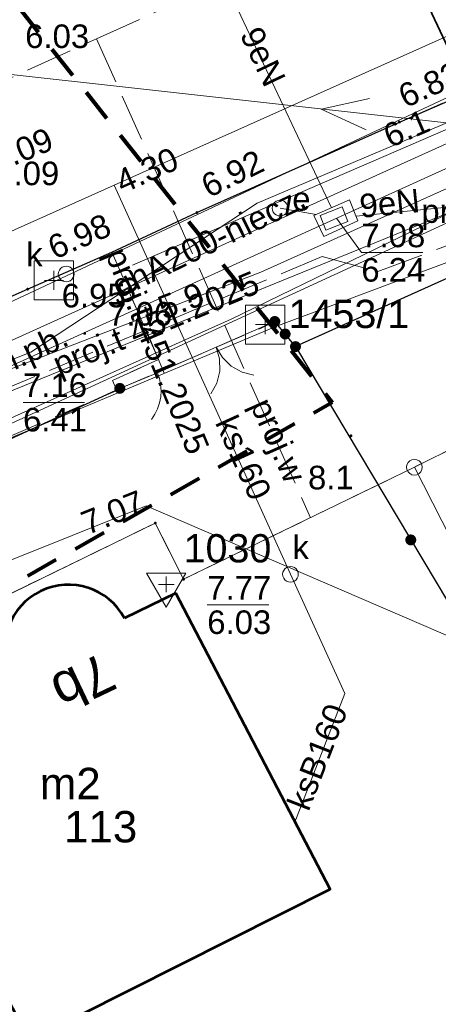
# Model space of a CAD drawing. Extents: x 5474185 to 5474933, y 5916077 to 5916824.
# Tile 197 of 256: x 5474763 to 5474776, y 5916242 to 5916274. Entities that reach past the tile are written whole.
import ezdxf
from ezdxf.enums import TextEntityAlignment as Align

# ---------------------------------------------------------------- set-up
doc = ezdxf.new("R2010")
doc.units = 0
for name, pattern in [('216-500', [2.5, 1.5, -1]), ('PRZER1-1', [1, 0.5, -0.5]), ('PRZER2-1', [1.5, 1, -0.5]), ('PRZER3-1', [2, 1.5, -0.5])]:
    doc.linetypes.add(name, pattern=pattern)
for name, color, linetype, lineweight in [('GEPADR_O', 253, 'CONTINUOUS', 18), ('GEPPGD', 253, 'CONTINUOUS', 18), ('GESBZO', 253, 'CONTINUOUS', 50), ('GESBZO_O', 253, 'CONTINUOUS', 50), ('GESDZI', 253, 'CONTINUOUS', 18), ('GESUZY', 253, 'CONTINUOUS', 18), ('GSLKBR', 253, 'CONTINUOUS', 18), ('GSLKFU', 253, 'CONTINUOUS', 18), ('GSLKOG', 253, 'CONTINUOUS', 35), ('GSLKRW', 253, 'CONTINUOUS', 25), ('GSPSSH', 253, 'CONTINUOUS', 18), ('GSPSSH_O', 253, 'CONTINUOUS', 18), ('GSPSSP', 253, 'CONTINUOUS', 18), ('GSPSSP_O', 253, 'CONTINUOUS', 18), ('GSPWPN', 253, 'CONTINUOUS', 13), ('GSPWPN_O', 253, 'CONTINUOUS', 13), ('GSPWPS', 253, 'CONTINUOUS', 13), ('GSPWPS_O', 253, 'CONTINUOUS', 13), ('GSSKOA', 253, 'CONTINUOUS', 18), ('GSSKOD', 253, 'CONTINUOUS', 18), ('GSSKOD_O', 253, 'CONTINUOUS', 18), ('GULEPR', 254, 'CONTINUOUS', 18), ('GULEPR_O', 254, 'CONTINUOUS', 18), ('GULGPR', 254, 'CONTINUOUS', 18), ('GULGPR_O', 254, 'CONTINUOUS', 18), ('GULKPR', 7, 'CONTINUOUS', 18), ('GULKPR_O', 254, 'CONTINUOUS', 18), ('GULLOB', 254, 'CONTINUOUS', 35), ('GULTPR', 254, 'CONTINUOUS', 18), ('GULTPR_O', 254, 'CONTINUOUS', 18), ('GULWPR', 7, 'CONTINUOUS', 18), ('GULWPR_O', 254, 'CONTINUOUS', 18), ('GUPISN', 253, 'CONTINUOUS', 18), ('GUPIWZ', 253, 'CONTINUOUS', 18), ('GUPIWZ_O', 253, 'CONTINUOUS', 18), ('GUPKSD', 61, 'CONTINUOUS', 18), ('GUPPRZ_O', 40, 'CONTINUOUS', 18), ('GUPTST_O', 253, 'CONTINUOUS', 18), ('GUSIKP', 253, 'CONTINUOUS', 18), ('Sieć wodociągowa', 253, 'CONTINUOUS', 40)]:
    doc.layers.add(name, color=color, linetype=linetype, lineweight=lineweight)
doc.styles.add('Arial', font='arial.ttf')

msp = doc.modelspace()

# ---------------------------------------------------------------- hatches: boundary and pattern name
at = {"layer": 'GEPPGD'}
for points in [[(5474770.72, 5916263.735), (5474770.706094, 5916263.737202), (5474770.69355, 5916263.743594), (5474770.683594, 5916263.75355), (5474770.677202, 5916263.766094), (5474770.675, 5916263.78), (5474770.677202, 5916263.793906), (5474770.683594, 5916263.80645), (5474770.69355, 5916263.816406), (5474770.706094, 5916263.822798), (5474770.72, 5916263.825), (5474770.733906, 5916263.822798), (5474770.74645, 5916263.816406), (5474770.756406, 5916263.80645), (5474770.762798, 5916263.793906), (5474770.765, 5916263.78), (5474770.762798, 5916263.766094), (5474770.756406, 5916263.75355), (5474770.74645, 5916263.743594), (5474770.733906, 5916263.737202)], [(5474766.88, 5916257.475), (5474766.866094, 5916257.477202), (5474766.85355, 5916257.483594), (5474766.843594, 5916257.49355), (5474766.837202, 5916257.506094), (5474766.835, 5916257.52), (5474766.837202, 5916257.533906), (5474766.843594, 5916257.54645), (5474766.85355, 5916257.556406), (5474766.866094, 5916257.562798), (5474766.88, 5916257.565), (5474766.893906, 5916257.562798), (5474766.90645, 5916257.556406), (5474766.916406, 5916257.54645), (5474766.922798, 5916257.533906), (5474766.925, 5916257.52), (5474766.922798, 5916257.506094), (5474766.916406, 5916257.49355), (5474766.90645, 5916257.483594), (5474766.893906, 5916257.477202)], [(5474767.78, 5916255.685), (5474767.766094, 5916255.687202), (5474767.75355, 5916255.693594), (5474767.743594, 5916255.70355), (5474767.737202, 5916255.716094), (5474767.735, 5916255.73), (5474767.737202, 5916255.743906), (5474767.743594, 5916255.75645), (5474767.75355, 5916255.766406), (5474767.766094, 5916255.772798), (5474767.78, 5916255.775), (5474767.793906, 5916255.772798), (5474767.80645, 5916255.766406), (5474767.816406, 5916255.75645), (5474767.822798, 5916255.743906), (5474767.825, 5916255.73), (5474767.822798, 5916255.716094), (5474767.816406, 5916255.70355), (5474767.80645, 5916255.693594), (5474767.793906, 5916255.687202)]]:
    msp.add_hatch(color=256, dxfattribs=at).paths.add_polyline_path(points)
at = {"layer": 'GSLKOG'}
for points in [[(5474770.673296, 5916263.765799), (5474770.628779, 5916263.776058), (5474770.588433, 5916263.79749), (5474770.55501, 5916263.828633), (5474770.530786, 5916263.867366), (5474770.517412, 5916263.911049), (5474770.515799, 5916263.956704), (5474770.526058, 5916264.001221), (5474770.54749, 5916264.041567), (5474770.578633, 5916264.07499), (5474770.617366, 5916264.099214), (5474770.661049, 5916264.112588), (5474770.706704, 5916264.114201), (5474770.751221, 5916264.103942), (5474770.791567, 5916264.08251), (5474770.82499, 5916264.051367), (5474770.849214, 5916264.012634), (5474770.862588, 5916263.968951), (5474770.864201, 5916263.923296), (5474770.853942, 5916263.878779), (5474770.83251, 5916263.838433), (5474770.801367, 5916263.80501), (5474770.762634, 5916263.780786), (5474770.718951, 5916263.767412)], [(5474771.003296, 5916263.365799), (5474770.958779, 5916263.376058), (5474770.918433, 5916263.39749), (5474770.88501, 5916263.428633), (5474770.860786, 5916263.467366), (5474770.847412, 5916263.511049), (5474770.845799, 5916263.556704), (5474770.856058, 5916263.601221), (5474770.87749, 5916263.641567), (5474770.908633, 5916263.67499), (5474770.947366, 5916263.699214), (5474770.991049, 5916263.712588), (5474771.036704, 5916263.714201), (5474771.081221, 5916263.703942), (5474771.121567, 5916263.68251), (5474771.15499, 5916263.651367), (5474771.179214, 5916263.612634), (5474771.192588, 5916263.568951), (5474771.194201, 5916263.523296), (5474771.183942, 5916263.478779), (5474771.16251, 5916263.438433), (5474771.131367, 5916263.40501), (5474771.092634, 5916263.380786), (5474771.048951, 5916263.367412)], [(5474771.003296, 5916263.365799), (5474770.958779, 5916263.376058), (5474770.918433, 5916263.39749), (5474770.88501, 5916263.428633), (5474770.860786, 5916263.467366), (5474770.847412, 5916263.511049), (5474770.845799, 5916263.556704), (5474770.856058, 5916263.601221), (5474770.87749, 5916263.641567), (5474770.908633, 5916263.67499), (5474770.947366, 5916263.699214), (5474770.991049, 5916263.712588), (5474771.036704, 5916263.714201), (5474771.081221, 5916263.703942), (5474771.121567, 5916263.68251), (5474771.15499, 5916263.651367), (5474771.179214, 5916263.612634), (5474771.192588, 5916263.568951), (5474771.194201, 5916263.523296), (5474771.183942, 5916263.478779), (5474771.16251, 5916263.438433), (5474771.131367, 5916263.40501), (5474771.092634, 5916263.380786), (5474771.048951, 5916263.367412)], [(5474771.352567, 5916262.965019), (5474771.307191, 5916262.970316), (5474771.264733, 5916262.987179), (5474771.228084, 5916263.014455), (5474771.199745, 5916263.050287), (5474771.181646, 5916263.092232), (5474771.175019, 5916263.137433), (5474771.180316, 5916263.182809), (5474771.197179, 5916263.225267), (5474771.224455, 5916263.261916), (5474771.260287, 5916263.290255), (5474771.302232, 5916263.308354), (5474771.347433, 5916263.314981), (5474771.392809, 5916263.309684), (5474771.435267, 5916263.292821), (5474771.471916, 5916263.265545), (5474771.500255, 5916263.229713), (5474771.518354, 5916263.187768), (5474771.524981, 5916263.142567), (5474771.519684, 5916263.097191), (5474771.502821, 5916263.054733), (5474771.475545, 5916263.018084), (5474771.439713, 5916262.989745), (5474771.397768, 5916262.971646)], [(5474765.734099, 5916261.635724), (5474765.689535, 5916261.645777), (5474765.649092, 5916261.667023), (5474765.615524, 5916261.698012), (5474765.591122, 5916261.736633), (5474765.577547, 5916261.780253), (5474765.575724, 5916261.825901), (5474765.585777, 5916261.870465), (5474765.607023, 5916261.910908), (5474765.638012, 5916261.944476), (5474765.676633, 5916261.968878), (5474765.720253, 5916261.982453), (5474765.765901, 5916261.984276), (5474765.810465, 5916261.974223), (5474765.850908, 5916261.952977), (5474765.884476, 5916261.921988), (5474765.908878, 5916261.883367), (5474765.922453, 5916261.839747), (5474765.924276, 5916261.794099), (5474765.914223, 5916261.749535), (5474765.892977, 5916261.709092), (5474765.861988, 5916261.675524), (5474765.823367, 5916261.651122), (5474765.779747, 5916261.637547)], [(5474775.027567, 5916256.810019), (5474774.982191, 5916256.815316), (5474774.939733, 5916256.832179), (5474774.903084, 5916256.859455), (5474774.874745, 5916256.895287), (5474774.856646, 5916256.937232), (5474774.850019, 5916256.982433), (5474774.855316, 5916257.027809), (5474774.872179, 5916257.070267), (5474774.899455, 5916257.106916), (5474774.935287, 5916257.135255), (5474774.977232, 5916257.153354), (5474775.022433, 5916257.159981), (5474775.067809, 5916257.154684), (5474775.110267, 5916257.137821), (5474775.146916, 5916257.110545), (5474775.175255, 5916257.074713), (5474775.193354, 5916257.032768), (5474775.199981, 5916256.987567), (5474775.194684, 5916256.942191), (5474775.177821, 5916256.899733), (5474775.150545, 5916256.863084), (5474775.114713, 5916256.834745), (5474775.072768, 5916256.816646)], [(5474775.027567, 5916256.810019), (5474774.982191, 5916256.815316), (5474774.939733, 5916256.832179), (5474774.903084, 5916256.859455), (5474774.874745, 5916256.895287), (5474774.856646, 5916256.937232), (5474774.850019, 5916256.982433), (5474774.855316, 5916257.027809), (5474774.872179, 5916257.070267), (5474774.899455, 5916257.106916), (5474774.935287, 5916257.135255), (5474774.977232, 5916257.153354), (5474775.022433, 5916257.159981), (5474775.067809, 5916257.154684), (5474775.110267, 5916257.137821), (5474775.146916, 5916257.110545), (5474775.175255, 5916257.074713), (5474775.193354, 5916257.032768), (5474775.199981, 5916256.987567), (5474775.194684, 5916256.942191), (5474775.177821, 5916256.899733), (5474775.150545, 5916256.863084), (5474775.114713, 5916256.834745), (5474775.072768, 5916256.816646)]]:
    msp.add_hatch(color=256, dxfattribs=at).paths.add_polyline_path(points)
at = {"layer": 'GSPWPN'}
msp.add_hatch(color=256, dxfattribs=at).paths.add_polyline_path([(5474773.12, 5916260.255), (5474773.108353, 5916260.256533), (5474773.0975, 5916260.261029), (5474773.08818, 5916260.26818), (5474773.081029, 5916260.2775), (5474773.076533, 5916260.288353), (5474773.075, 5916260.3), (5474773.076533, 5916260.311647), (5474773.081029, 5916260.3225), (5474773.08818, 5916260.33182), (5474773.0975, 5916260.338971), (5474773.108353, 5916260.343467), (5474773.12, 5916260.345), (5474773.131647, 5916260.343467), (5474773.1425, 5916260.338971), (5474773.15182, 5916260.33182), (5474773.158971, 5916260.3225), (5474773.163467, 5916260.311647), (5474773.165, 5916260.3), (5474773.163467, 5916260.288353), (5474773.158971, 5916260.2775), (5474773.15182, 5916260.26818), (5474773.1425, 5916260.261029), (5474773.131647, 5916260.256533)])
at = {"layer": 'GSPWPS'}
for points in [[(5474774.66, 5916270.245), (5474774.648353, 5916270.246533), (5474774.6375, 5916270.251029), (5474774.62818, 5916270.25818), (5474774.621029, 5916270.2675), (5474774.616533, 5916270.278353), (5474774.615, 5916270.29), (5474774.616533, 5916270.301647), (5474774.621029, 5916270.3125), (5474774.62818, 5916270.32182), (5474774.6375, 5916270.328971), (5474774.648353, 5916270.333467), (5474774.66, 5916270.335), (5474774.671647, 5916270.333467), (5474774.6825, 5916270.328971), (5474774.69182, 5916270.32182), (5474774.698971, 5916270.3125), (5474774.703467, 5916270.301647), (5474774.705, 5916270.29), (5474774.703467, 5916270.278353), (5474774.698971, 5916270.2675), (5474774.69182, 5916270.25818), (5474774.6825, 5916270.251029), (5474774.671647, 5916270.246533)], [(5474768.21, 5916267.365), (5474768.198353, 5916267.366533), (5474768.1875, 5916267.371029), (5474768.17818, 5916267.37818), (5474768.171029, 5916267.3875), (5474768.166533, 5916267.398353), (5474768.165, 5916267.41), (5474768.166533, 5916267.421647), (5474768.171029, 5916267.4325), (5474768.17818, 5916267.44182), (5474768.1875, 5916267.448971), (5474768.198353, 5916267.453467), (5474768.21, 5916267.455), (5474768.221647, 5916267.453467), (5474768.2325, 5916267.448971), (5474768.24182, 5916267.44182), (5474768.248971, 5916267.4325), (5474768.253467, 5916267.421647), (5474768.255, 5916267.41), (5474768.253467, 5916267.398353), (5474768.248971, 5916267.3875), (5474768.24182, 5916267.37818), (5474768.2325, 5916267.371029), (5474768.221647, 5916267.366533)], [(5474762.81, 5916264.925), (5474762.798353, 5916264.926533), (5474762.7875, 5916264.931029), (5474762.77818, 5916264.93818), (5474762.771029, 5916264.9475), (5474762.766533, 5916264.958353), (5474762.765, 5916264.97), (5474762.766533, 5916264.981647), (5474762.771029, 5916264.9925), (5474762.77818, 5916265.00182), (5474762.7875, 5916265.008971), (5474762.798353, 5916265.013467), (5474762.81, 5916265.015), (5474762.821647, 5916265.013467), (5474762.8325, 5916265.008971), (5474762.84182, 5916265.00182), (5474762.848971, 5916264.9925), (5474762.853467, 5916264.981647), (5474762.855, 5916264.97), (5474762.853467, 5916264.958353), (5474762.848971, 5916264.9475), (5474762.84182, 5916264.93818), (5474762.8325, 5916264.931029), (5474762.821647, 5916264.926533)], [(5474764.63, 5916263.515), (5474764.618353, 5916263.516533), (5474764.6075, 5916263.521029), (5474764.59818, 5916263.52818), (5474764.591029, 5916263.5375), (5474764.586533, 5916263.548353), (5474764.585, 5916263.56), (5474764.586533, 5916263.571647), (5474764.591029, 5916263.5825), (5474764.59818, 5916263.59182), (5474764.6075, 5916263.598971), (5474764.618353, 5916263.603467), (5474764.63, 5916263.605), (5474764.641647, 5916263.603467), (5474764.6525, 5916263.598971), (5474764.66182, 5916263.59182), (5474764.668971, 5916263.5825), (5474764.673467, 5916263.571647), (5474764.675, 5916263.56), (5474764.673467, 5916263.548353), (5474764.668971, 5916263.5375), (5474764.66182, 5916263.52818), (5474764.6525, 5916263.521029), (5474764.641647, 5916263.516533)]]:
    msp.add_hatch(color=256, dxfattribs=at).paths.add_polyline_path(points)

# ---------------------------------------------------------------- linework, layer by layer
at = {"layer": 'GEPPGD', "elevation": 10.24, "flags": 128}
msp.add_lwpolyline([(5474775.14, 5916259.55), (5474775.217254, 5916259.537764), (5474775.286946, 5916259.502254), (5474775.342254, 5916259.446946), (5474775.377764, 5916259.377254), (5474775.39, 5916259.3), (5474775.377764, 5916259.222746), (5474775.342254, 5916259.153054), (5474775.286946, 5916259.097746), (5474775.217254, 5916259.062236), (5474775.14, 5916259.05), (5474775.062746, 5916259.062236), (5474774.993054, 5916259.097746), (5474774.937746, 5916259.153054), (5474774.902236, 5916259.222746), (5474774.89, 5916259.3), (5474774.902236, 5916259.377254), (5474774.937746, 5916259.446946), (5474774.993054, 5916259.502254), (5474775.062746, 5916259.537764), (5474775.14, 5916259.55)], close=True, dxfattribs=at)
at = {"layer": 'GESBZO', "linetype": 'Continuous', "lineweight": 53, "elevation": 10.18, "flags": 128}
for points in [[(5474762.25, 5916252.72), (5474757.83, 5916250.6), (5474762.87, 5916241.04), (5474772.45, 5916245.86), (5474767.54, 5916255.29)], [(5474767.54, 5916255.29), (5474765.9, 5916254.49)]]:
    msp.add_lwpolyline(points, dxfattribs=at)
at = {"layer": 'GESBZO', "linetype": 'Continuous', "lineweight": 53}
msp.add_arc((5474764.112926, 5916253.526792, 10.18), 2.030124, 28.324053, 203.416363, dxfattribs=at)
at = {"layer": 'GESDZI', "linetype": 'Continuous', "lineweight": 13}
for p, q in [((5474770.72, 5916263.78, 10.22), (5474791.19, 5916271.44, 10.22)), ((5474791.19, 5916271.44, 10.22), (5474770.72, 5916263.78, 10.22)), ((5474775.14, 5916259.3, 10.22), (5474793.52, 5916268.48, 10.22)), ((5474793.52, 5916268.48, 10.22), (5474775.14, 5916259.3, 10.22)), ((5474752.75, 5916256.25, 10.22), (5474770.72, 5916263.78, 10.22)), ((5474770.72, 5916263.78, 10.22), (5474752.75, 5916256.25, 10.22)), ((5474775.14, 5916259.3, 10.22), (5474767.78, 5916255.73, 10.22)), ((5474767.78, 5916255.73, 10.22), (5474775.14, 5916259.3, 10.22)), ((5474781.87, 5916246.08, 10.22), (5474775.14, 5916259.3, 10.22)), ((5474775.14, 5916259.3, 10.22), (5474781.87, 5916246.08, 10.22)), ((5474766.88, 5916257.52, 10.22), (5474755.15, 5916251.81, 10.22)), ((5474755.15, 5916251.81, 10.22), (5474766.88, 5916257.52, 10.22)), ((5474767.78, 5916255.73, 10.22), (5474766.88, 5916257.52, 10.22)), ((5474766.88, 5916257.52, 10.22), (5474767.78, 5916255.73, 10.22))]:
    msp.add_line(p, q, dxfattribs=at)
at = {"layer": 'GESUZY', "linetype": 'PRZER1-1', "lineweight": 13}
for p, q in [((5474793.52, 5916268.48, 10.08), (5474775.14, 5916259.3, 10.08)), ((5474775.14, 5916259.3, 10.08), (5474793.52, 5916268.48, 10.08)), ((5474775.14, 5916259.3, 10.08), (5474767.78, 5916255.73, 10.08)), ((5474767.78, 5916255.73, 10.08), (5474775.14, 5916259.3, 10.08)), ((5474766.88, 5916257.52, 10.08), (5474755.15, 5916251.81, 10.08)), ((5474755.15, 5916251.81, 10.08), (5474766.88, 5916257.52, 10.08)), ((5474767.78, 5916255.73, 10.08), (5474766.88, 5916257.52, 10.08)), ((5474766.88, 5916257.52, 10.08), (5474767.78, 5916255.73, 10.08))]:
    msp.add_line(p, q, dxfattribs=at)
at = {"layer": 'GSLKBR', "linetype": 'Continuous', "lineweight": 18, "elevation": 10.18, "flags": 128}
msp.add_lwpolyline([(5474766.95, 5916262.31), (5474770.69, 5916263.94)], dxfattribs=at)
at = {"layer": 'GSLKBR', "elevation": 10.18, "flags": 128}
for points in [[(5474768.82, 5916263.125), (5474768.928256, 5916262.748683), (5474768.935424, 5916262.35717), (5474768.841017, 5916261.977142), (5474768.651469, 5916261.634498)], [(5474770.026547, 5916262.233797), (5474769.64652, 5916262.328203), (5474769.303875, 5916262.517752), (5474769.021965, 5916262.789524), (5474768.82, 5916263.125)]]:
    msp.add_lwpolyline(points, dxfattribs=at)
at = {"layer": 'GSLKFU', "linetype": 'Continuous', "lineweight": 18, "elevation": 10.18, "flags": 128}
msp.add_lwpolyline([(5474765.75, 5916261.81), (5474766.95, 5916262.31)], dxfattribs=at)
at = {"layer": 'GSLKFU', "elevation": 10.18, "flags": 128}
msp.add_lwpolyline([(5474766.95, 5916262.31), (5474767.013458, 5916262.124336), (5474767.052139, 5916261.931977), (5474767.065381, 5916261.736215), (5474767.052958, 5916261.540399), (5474767.015082, 5916261.34788), (5474766.952402, 5916261.161952), (5474766.865989, 5916260.985796), (5474766.757322, 5916260.822426)], dxfattribs=at)
at = {"layer": 'GSLKOG', "linetype": 'Continuous', "lineweight": 30}
for p, q in [((5474790.53, 5916271.78, 10.18), (5474771.35, 5916263.14, 10.18)), ((5474771.35, 5916263.14, 10.18), (5474770.69, 5916263.94, 10.18)), ((5474771.35, 5916263.14, 10.18), (5474778.7, 5916250.83, 10.18)), ((5474753.19, 5916256.01, 10.18), (5474765.75, 5916261.81, 10.18))]:
    msp.add_line(p, q, dxfattribs=at)
at = {"layer": 'GSLKRW', "linetype": 'Continuous', "lineweight": 30, "elevation": 10.18, "flags": 128}
msp.add_lwpolyline([(5474661.05, 5916216.2), (5474669.32, 5916220.5), (5474673.93, 5916222.81), (5474688.7, 5916230.19), (5474694.17, 5916232.96), (5474712.09, 5916241.76), (5474716.3, 5916243.77), (5474721.6, 5916246.29), (5474728.77, 5916249.5), (5474732.86, 5916251.44), (5474746.45, 5916257.67), (5474747.62, 5916258.16), (5474750.63, 5916259.52), (5474751.73, 5916260.03), (5474758.07, 5916262.88), (5474762.81, 5916264.97), (5474765.5, 5916266.15), (5474768.21, 5916267.41), (5474774.66, 5916270.29), (5474785.53, 5916275.01)], dxfattribs=at)
at = {"layer": 'GSPSSH', "elevation": 10.36, "flags": 128}
for points in [[(5474767.23, 5916255.82), (5474767.23, 5916255.32)], [(5474767.48, 5916255.57), (5474766.98, 5916255.57)]]:
    msp.add_lwpolyline(points, dxfattribs=at)
at = {"layer": 'GSPSSH'}
msp.add_3dface([(5474767.855, 5916255.930844, 10.36), (5474766.605, 5916255.930844, 10.36), (5474767.23, 5916254.848312, 10.36)], dxfattribs=at)
at = {"layer": 'GSPSSP', "elevation": 10.36, "flags": 128}
for points in [[(5474763.65, 5916265.55), (5474763.65, 5916264.95)], [(5474763.95, 5916265.25), (5474763.35, 5916265.25)], [(5474770.38, 5916264.14), (5474770.38, 5916263.54)], [(5474770.68, 5916263.84), (5474770.08, 5916263.84)]]:
    msp.add_lwpolyline(points, dxfattribs=at)
at = {"layer": 'GSPSSP'}
for points in [[(5474764.275, 5916265.875, 10.36), (5474764.275, 5916264.625, 10.36), (5474763.025, 5916264.625, 10.36), (5474763.025, 5916265.875, 10.36)], [(5474771.005, 5916264.465, 10.36), (5474771.005, 5916263.215, 10.36), (5474769.755, 5916263.215, 10.36), (5474769.755, 5916264.465, 10.36)]]:
    msp.add_3dface(points, dxfattribs=at)
at = {"layer": 'GSSKOA', "linetype": 'PRZER3-1', "lineweight": 13, "elevation": 10.18}
msp.add_lwpolyline([(5474661.05, 5916216.2), (5474669.32, 5916220.5), (5474673.93, 5916222.81), (5474688.7, 5916230.19), (5474694.17, 5916232.96), (5474712.09, 5916241.76), (5474716.3, 5916243.77), (5474721.6, 5916246.29), (5474728.77, 5916249.5), (5474732.86, 5916251.44), (5474746.45, 5916257.67), (5474747.62, 5916258.16), (5474750.63, 5916259.52), (5474751.73, 5916260.03), (5474758.07, 5916262.88), (5474762.81, 5916264.97), (5474765.5, 5916266.15), (5474768.21, 5916267.41), (5474774.66, 5916270.29), (5474785.53, 5916275.01)], dxfattribs=at)
at = {"layer": 'GSSKOD', "linetype": 'PRZER2-1', "lineweight": 13}
for p, q in [((5474765.5, 5916266.15, 10.18), (5474762.81, 5916264.97, 10.18)), ((5474766.98, 5916262.73, 10.18), (5474765.5, 5916266.15, 10.18)), ((5474762.81, 5916264.97, 10.18), (5474758.07, 5916262.88, 10.18)), ((5474765.52, 5916262.06, 10.18), (5474766.98, 5916262.73, 10.18)), ((5474765.66, 5916261.74, 10.18), (5474765.52, 5916262.06, 10.18)), ((5474752.64, 5916256.21, 10.18), (5474765.66, 5916261.74, 10.18))]:
    msp.add_line(p, q, dxfattribs=at)
at = {"layer": 'GSSKOD', "linetype": 'PRZER2-1', "lineweight": 13, "elevation": 10.18}
for points in [[(5474785.53, 5916275.01), (5474774.66, 5916270.29), (5474768.21, 5916267.41), (5474765.5, 5916266.15), (5474766.98, 5916262.73), (5474765.52, 5916262.06), (5474765.66, 5916261.74), (5474765.75, 5916261.81)], [(5474765.75, 5916261.81), (5474766.95, 5916262.31), (5474767.42, 5916262.52), (5474770.23, 5916263.72), (5474770.69, 5916263.94), (5474771.35, 5916263.14), (5474790.53, 5916271.78), (5474791.49, 5916273.18)]]:
    msp.add_lwpolyline(points, dxfattribs=at)
at = {"layer": 'GULEPR', "linetype": 'Continuous', "lineweight": 13}
for p, q in [((5474756.55, 5916258.05, 10.14), (5474782.71, 5916270.09, 10.14)), ((5474769.3, 5916264.01, 10.14), (5474781.25, 5916269.83, 10.14)), ((5474753, 5916256.71, 10.14), (5474769.3, 5916264.01, 10.14))]:
    msp.add_line(p, q, dxfattribs=at)
at = {"layer": 'GULEPR', "linetype": 'Continuous', "lineweight": 18, "elevation": 10.14, "flags": 128}
for points in [[(5474767.98, 5916277.12), (5474772.5, 5916267.56)], [(5474750.42, 5916273.12), (5474777.88, 5916270.07)], [(5474773.28, 5916267.29), (5474779.45, 5916267.9)], [(5474772.01, 5916267.35), (5474770.86, 5916267.55)]]:
    msp.add_lwpolyline(points, dxfattribs=at)
at = {"layer": 'GULEPR', "elevation": 10.14, "flags": 128}
msp.add_lwpolyline([(5474773.711171, 5916271.036109), (5474772.165143, 5916270.704753), (5474773.600779, 5916270.042221)], dxfattribs=at)
at = {"layer": 'GULGPR', "linetype": 'Continuous', "lineweight": 13}
for p, q in [((5474773.01, 5916279.46, 10.14), (5474777.09, 5916270.8, 10.14)), ((5474781.76, 5916272.13, 10.14), (5474755.57, 5916260.3, 10.14)), ((5474781.76, 5916272.13, 10.14), (5474755.57, 5916260.3, 10.14)), ((5474751.26, 5916251.94, 10.14), (5474766.59, 5916258.07, 10.14)), ((5474766.59, 5916258.07, 10.14), (5474778.68, 5916252.86, 10.14))]:
    msp.add_line(p, q, dxfattribs=at)
at = {"layer": 'GULKPR', "linetype": 'Continuous', "lineweight": 13}
for p, q in [((5474772.92, 5916252.09, 10.14), (5474771.19, 5916255.89, 10.14)), ((5474771.33, 5916248, 10.14), (5474772.92, 5916252.09, 10.14))]:
    msp.add_line(p, q, dxfattribs=at)
at = {"layer": 'GULKPR', "linetype": 'Continuous', "lineweight": 18, "elevation": 10.14, "flags": 128}
for points in [[(5474765.57, 5916268.28), (5474794.63, 5916281.28)], [(5474749.25, 5916260.98), (5474765.57, 5916268.28)], [(5474771.19, 5916255.89), (5474765.57, 5916268.28)]]:
    msp.add_lwpolyline(points, dxfattribs=at)
at = {"layer": 'GULLOB', "linetype": 'Continuous', "lineweight": 35, "elevation": 10.12, "flags": 128}
msp.add_lwpolyline([(5474773.01, 5916279.46), (5474777.09, 5916270.8)], dxfattribs=at)
at = {"layer": 'GULTPR', "linetype": 'Continuous', "lineweight": 13}
for p, q in [((5474770.24, 5916265.51, 10.14), (5474789.74, 5916274.26, 10.14)), ((5474770.13, 5916267.71, 10.14), (5474777.92, 5916271.01, 10.14)), ((5474762.91, 5916262.96, 10.14), (5474770.13, 5916267.71, 10.14)), ((5474761.69, 5916262.2, 10.14), (5474770.24, 5916265.51, 10.14)), ((5474752.63, 5916258.89, 10.14), (5474762.91, 5916262.96, 10.14))]:
    msp.add_line(p, q, dxfattribs=at)
at = {"layer": 'GULTPR', "linetype": 'PRZER3-1', "lineweight": 13}
for p, q in [((5474773.97, 5916265.53, 10.14), (5474777.59, 5916266.88, 10.14)), ((5474761.66, 5916261.61, 10.14), (5474772.2, 5916266.01, 10.14)), ((5474772.2, 5916266.01, 10.14), (5474773.97, 5916265.53, 10.14))]:
    msp.add_line(p, q, dxfattribs=at)
at = {"layer": 'GULTPR', "linetype": 'Continuous', "lineweight": 18, "elevation": 10.14, "flags": 128}
msp.add_lwpolyline([(5474761.79, 5916261.53), (5474801.18, 5916277.56)], dxfattribs=at)
at = {"layer": 'GULTPR', "linetype": 'PRZER3-1', "lineweight": 18, "elevation": 10.14}
msp.add_lwpolyline([(5474766.59, 5916263.67), (5474767.16, 5916262.29)], dxfattribs=at)
at = {"layer": 'GULWPR', "linetype": 'PRZER3-1', "lineweight": 13}
for p, q in [((5474765.01, 5916272.94, 10.14), (5474775.82, 5916277.85, 10.14)), ((5474746.42, 5916264.49, 10.14), (5474765.01, 5916272.94, 10.14))]:
    msp.add_line(p, q, dxfattribs=at)
at = {"layer": 'GULWPR', "linetype": 'Continuous', "lineweight": 13}
for p, q in [((5474791.64, 5916276.76, 10.14), (5474766.15, 5916265.73, 10.14)), ((5474752.87, 5916260.17, 10.14), (5474781.2, 5916273.42, 10.14)), ((5474755.87, 5916259.61, 10.14), (5474782.04, 5916271.49, 10.14))]:
    msp.add_line(p, q, dxfattribs=at)
at = {"layer": 'GULWPR', "linetype": 'PRZER3-1', "lineweight": 18, "elevation": 10.14}
msp.add_lwpolyline([(5474765.01, 5916272.94), (5474771.83, 5916257.69)], dxfattribs=at)
at = {"layer": 'GUPISN', "elevation": 10.16, "flags": 128}
msp.add_lwpolyline([(5474770.86, 5916267.8), (5474770.924705, 5916267.791481), (5474770.985, 5916267.766506), (5474771.036777, 5916267.726777), (5474771.076506, 5916267.675), (5474771.101481, 5916267.614705), (5474771.11, 5916267.55), (5474771.101481, 5916267.485295), (5474771.076506, 5916267.425), (5474771.036777, 5916267.373223), (5474770.985, 5916267.333494), (5474770.924705, 5916267.308519), (5474770.86, 5916267.3), (5474770.795295, 5916267.308519), (5474770.735, 5916267.333494), (5474770.683223, 5916267.373223), (5474770.643494, 5916267.425), (5474770.618519, 5916267.485295), (5474770.61, 5916267.55), (5474770.618519, 5916267.614705), (5474770.643494, 5916267.675), (5474770.683223, 5916267.726777), (5474770.735, 5916267.766506), (5474770.795295, 5916267.791481), (5474770.86, 5916267.8)], close=True, dxfattribs=at)
at = {"layer": 'GUPIWZ', "elevation": 10.18, "flags": 128}
for points in [[(5474764.04, 5916265.7), (5474764.104705, 5916265.691481), (5474764.165, 5916265.666506), (5474764.216777, 5916265.626777), (5474764.256506, 5916265.575), (5474764.281481, 5916265.514705), (5474764.29, 5916265.45), (5474764.281481, 5916265.385295), (5474764.256506, 5916265.325), (5474764.216777, 5916265.273223), (5474764.165, 5916265.233494), (5474764.104705, 5916265.208519), (5474764.04, 5916265.2), (5474763.975295, 5916265.208519), (5474763.915, 5916265.233494), (5474763.863223, 5916265.273223), (5474763.823494, 5916265.325), (5474763.798519, 5916265.385295), (5474763.79, 5916265.45), (5474763.798519, 5916265.514705), (5474763.823494, 5916265.575), (5474763.863223, 5916265.626777), (5474763.915, 5916265.666506), (5474763.975295, 5916265.691481), (5474764.04, 5916265.7)], [(5474771.19, 5916256.14), (5474771.254705, 5916256.131481), (5474771.315, 5916256.106506), (5474771.366777, 5916256.066777), (5474771.406506, 5916256.015), (5474771.431481, 5916255.954705), (5474771.44, 5916255.89), (5474771.431481, 5916255.825295), (5474771.406506, 5916255.765), (5474771.366777, 5916255.713223), (5474771.315, 5916255.673494), (5474771.254705, 5916255.648519), (5474771.19, 5916255.64), (5474771.125295, 5916255.648519), (5474771.065, 5916255.673494), (5474771.013223, 5916255.713223), (5474770.973494, 5916255.765), (5474770.948519, 5916255.825295), (5474770.94, 5916255.89), (5474770.948519, 5916255.954705), (5474770.973494, 5916256.015), (5474771.013223, 5916256.066777), (5474771.065, 5916256.106506), (5474771.125295, 5916256.131481), (5474771.19, 5916256.14)]]:
    msp.add_lwpolyline(points, close=True, dxfattribs=at)
at = {"layer": 'GUPIWZ'}
msp.add_3dface([(5474772.140319, 5916267.319024, 10.18), (5474772.840515, 5916267.587773, 10.18), (5474773.019681, 5916267.120976, 10.18), (5474772.319485, 5916266.852227, 10.18)], dxfattribs=at)
at = {"layer": 'GUPKSD', "elevation": 10.16, "flags": 128}
for points in [[(5474764.04, 5916265.7), (5474764.104705, 5916265.691481), (5474764.165, 5916265.666506), (5474764.216777, 5916265.626777), (5474764.256506, 5916265.575), (5474764.281481, 5916265.514705), (5474764.29, 5916265.45), (5474764.281481, 5916265.385295), (5474764.256506, 5916265.325), (5474764.216777, 5916265.273223), (5474764.165, 5916265.233494), (5474764.104705, 5916265.208519), (5474764.04, 5916265.2), (5474763.975295, 5916265.208519), (5474763.915, 5916265.233494), (5474763.863223, 5916265.273223), (5474763.823494, 5916265.325), (5474763.798519, 5916265.385295), (5474763.79, 5916265.45), (5474763.798519, 5916265.514705), (5474763.823494, 5916265.575), (5474763.863223, 5916265.626777), (5474763.915, 5916265.666506), (5474763.975295, 5916265.691481), (5474764.04, 5916265.7)], [(5474771.19, 5916256.14), (5474771.254705, 5916256.131481), (5474771.315, 5916256.106506), (5474771.366777, 5916256.066777), (5474771.406506, 5916256.015), (5474771.431481, 5916255.954705), (5474771.44, 5916255.89), (5474771.431481, 5916255.825295), (5474771.406506, 5916255.765), (5474771.366777, 5916255.713223), (5474771.315, 5916255.673494), (5474771.254705, 5916255.648519), (5474771.19, 5916255.64), (5474771.125295, 5916255.648519), (5474771.065, 5916255.673494), (5474771.013223, 5916255.713223), (5474770.973494, 5916255.765), (5474770.948519, 5916255.825295), (5474770.94, 5916255.89), (5474770.948519, 5916255.954705), (5474770.973494, 5916256.015), (5474771.013223, 5916256.066777), (5474771.065, 5916256.106506), (5474771.125295, 5916256.131481), (5474771.19, 5916256.14)]]:
    msp.add_lwpolyline(points, close=True, dxfattribs=at)
at = {"layer": 'GUPPRZ_O', "linetype": 'Continuous', "lineweight": 13}
for p, q in [((5474772.66, 5916267.23, 10.8), (5474773.449086, 5916266.132285, 10.8)), ((5474773.449086, 5916266.132285, 10.8), (5474775.409086, 5916266.132284, 10.8))]:
    msp.add_line(p, q, dxfattribs=at)
at = {"layer": 'GUPPRZ_O', "linetype": 'Continuous', "lineweight": 13, "elevation": 10.8, "flags": 128}
for points in [[(5474762.666259, 5916261.361364), (5474764.626259, 5916261.361364)], [(5474768.537401, 5916254.91206), (5474770.497401, 5916254.91206)]]:
    msp.add_lwpolyline(points, dxfattribs=at)
at = {"layer": 'GUSIKP', "linetype": 'Continuous', "lineweight": 13}
for p, q in [((5474771.93, 5916267.31, 10.14), (5474773.07, 5916267.81, 10.14)), ((5474773.07, 5916267.81, 10.14), (5474773.34, 5916267.14, 10.14)), ((5474772.25, 5916266.65, 10.14), (5474771.93, 5916267.31, 10.14)), ((5474773.34, 5916267.14, 10.14), (5474772.25, 5916266.65, 10.14))]:
    msp.add_line(p, q, dxfattribs=at)
at = {"layer": 'Sieć wodociągowa', "linetype": '216-500', "lineweight": 80, "ltscale": 0.7, "flags": 128}
msp.add_lwpolyline([(5474639.869806, 5916212.126617), (5474591.959812, 5916281.625874), (5474551.712383, 5916254.056825), (5474329.196562, 5916529.052215), (5474464.624498, 5916643.592803), (5474589.816575, 5916486.173867), (5474604.985748, 5916472.173823), (5474772.523912, 5916261.364361), (5474653.387527, 5916193.483494), (5474639.869806, 5916212.126617)], close=True, dxfattribs=at)

# ---------------------------------------------------------------- texts
at = {"layer": 'GEPADR_O', "linetype": 'Continuous', "lineweight": 0, "style": 'Arial'}
msp.add_text('7b', height=1.25, rotation=205.499987, dxfattribs=at).set_placement((5474765.200008, 5916253.423494, 10.8))
at = {"layer": 'GESBZO_O', "linetype": 'Continuous', "lineweight": 0, "style": 'Arial'}
msp.add_text('m2', height=1, dxfattribs=at).set_placement((5474765.14, 5916248.727296, 10.8), align=Align.RIGHT)
msp.add_text('113', height=1, dxfattribs=at).set_placement((5474765.14, 5916247.352296, 10.8), align=Align.CENTER)
at = {"layer": 'GSPSSH_O', "linetype": 'Continuous', "lineweight": 0, "style": 'Arial'}
msp.add_text('1030', height=0.9, dxfattribs=at).set_placement((5474767.783416, 5916256.268397, 10.8))
at = {"layer": 'GSPSSP_O', "linetype": 'Continuous', "lineweight": 0, "style": 'Arial'}
msp.add_text('1453/1', height=0.9, dxfattribs=at).set_placement((5474771.13, 5916263.731667, 10.8))
at = {"layer": 'GSPWPN_O', "linetype": 'Continuous', "lineweight": 0, "style": 'Arial'}
msp.add_text('8.1', height=0.75, dxfattribs=at).set_placement((5474771.749199, 5916258.595009, 10.8))
at = {"layer": 'GSPWPS_O', "linetype": 'Continuous', "lineweight": 0, "style": 'Arial'}
for s, rotation, p in [('6.83', 24.45734, (5474774.855926, 5916270.724691, 10.8)), ('7.09', 22.509179, (5474761.816296, 5916268.66642, 10.8)), ('6.92', 26.304059, (5474768.590617, 5916267.861481, 10.8)), ('6.98', 23.47117, (5474763.671934, 5916265.902798, 10.8))]:
    msp.add_text(s, height=0.75, rotation=rotation, dxfattribs=at).set_placement(p)
for s, p in [('7.09', (5474761.78, 5916268.28, 10.8)), ('7.06', (5474765.38, 5916263.81, 10.8))]:
    msp.add_text(s, height=0.75, dxfattribs=at).set_placement(p)
at = {"layer": 'GSSKOD_O', "linetype": 'Continuous', "lineweight": 0, "style": 'Arial'}
msp.add_text('ch.pb.', height=0.75, rotation=24.716068, dxfattribs=at).set_placement((5474762.886873, 5916262.611662, 10.8), align=Align.CENTER)
at = {"layer": 'GULEPR_O', "linetype": 'Continuous', "lineweight": 0, "style": 'Arial'}
for rotation, p in [(295.30494, (5474769.974682, 5916272.214557, 10.8)), (5.673145, (5474774.387341, 5916267.332123, 10.8))]:
    msp.add_text('9eN', height=0.75, rotation=rotation, dxfattribs=at).set_placement(p, align=Align.CENTER)
at = {"layer": 'GULGPR_O', "linetype": 'Continuous', "lineweight": 0, "style": 'Arial'}
msp.add_text('gnA200-niecz.', height=0.75, rotation=26.184832, dxfattribs=at).set_placement((5474768.746832, 5916266.143891, 10.8), align=Align.CENTER)
at = {"layer": 'GULKPR_O', "linetype": 'Continuous', "lineweight": 0, "style": 'Arial'}
for s, rotation, p in [('ks160', 294.398649, (5474769.352341, 5916259.449911, 10.8)), ('ksB160', 68.756253, (5474772.398536, 5916249.938662, 10.8))]:
    msp.add_text(s, height=0.75, rotation=rotation, dxfattribs=at).set_placement(p, align=Align.CENTER)
at = {"layer": 'GULTPR_O', "linetype": 'Continuous', "lineweight": 0, "style": 'Arial'}
for rotation, p in [(292.442756, (5474766.603749, 5916262.867962, 10.8)), (22.658432, (5474767.043059, 5916263.539173, 10.8))]:
    msp.add_text('proj.t 451.2025', height=0.75, rotation=rotation, dxfattribs=at).set_placement(p, align=Align.CENTER)
at = {"layer": 'GULWPR_O', "linetype": 'Continuous', "lineweight": 0, "style": 'Arial'}
msp.add_text('proj.w ', height=0.75, rotation=294.094829, dxfattribs=at).set_placement((5474770.520966, 5916259.875207, 10.8), align=Align.CENTER)
at = {"layer": 'GUPIWZ_O', "linetype": 'Continuous', "lineweight": 0, "style": 'Arial'}
for s, p in [('e', (5474771.83, 5916267.47, 10.8)), ('k', (5474763.29, 5916265.7, 10.8)), ('k', (5474771.777302, 5916256.376691, 10.8))]:
    msp.add_text(s, height=0.75, dxfattribs=at).set_placement(p, align=Align.RIGHT)
at = {"layer": 'GUPPRZ_O', "linetype": 'Continuous', "lineweight": 0, "style": 'Arial'}
for s, p in [('6.03', (5474762.73377, 5916272.648226, 10.8)), ('7.08', (5474773.449086, 5916266.304785, 10.8)), ('6.24', (5474773.449086, 5916265.209785, 10.8)), ('6.95', (5474763.897486, 5916264.390148, 10.8)), ('7.16', (5474762.666259, 5916261.533864, 10.8)), ('6.41', (5474762.666259, 5916260.438864, 10.8)), ('7.77', (5474768.537401, 5916255.08456, 10.8)), ('6.03', (5474768.537401, 5916253.98956, 10.8))]:
    msp.add_text(s, height=0.75, dxfattribs=at).set_placement(p)
for s, rotation, p in [('6.1', 23.24061, (5474774.365305, 5916269.459492, 10.8)), ('4.30', 24.101378, (5474765.83501, 5916268.000043, 10.8)), ('5.9', 21.16314, (5474767.154287, 5916263.987049, 10.8)), ('7.07', 21.790698, (5474764.713979, 5916257.135029, 10.8))]:
    msp.add_text(s, height=0.75, rotation=rotation, dxfattribs=at).set_placement(p)
at = {"layer": 'GUPTST_O', "linetype": 'Continuous', "lineweight": 0, "style": 'Arial'}
msp.add_text('proj.t', height=0.75, dxfattribs=at).set_placement((5474777.69, 5916267.08, 10.8), align=Align.RIGHT)

doc.saveas('drawing.dxf')
